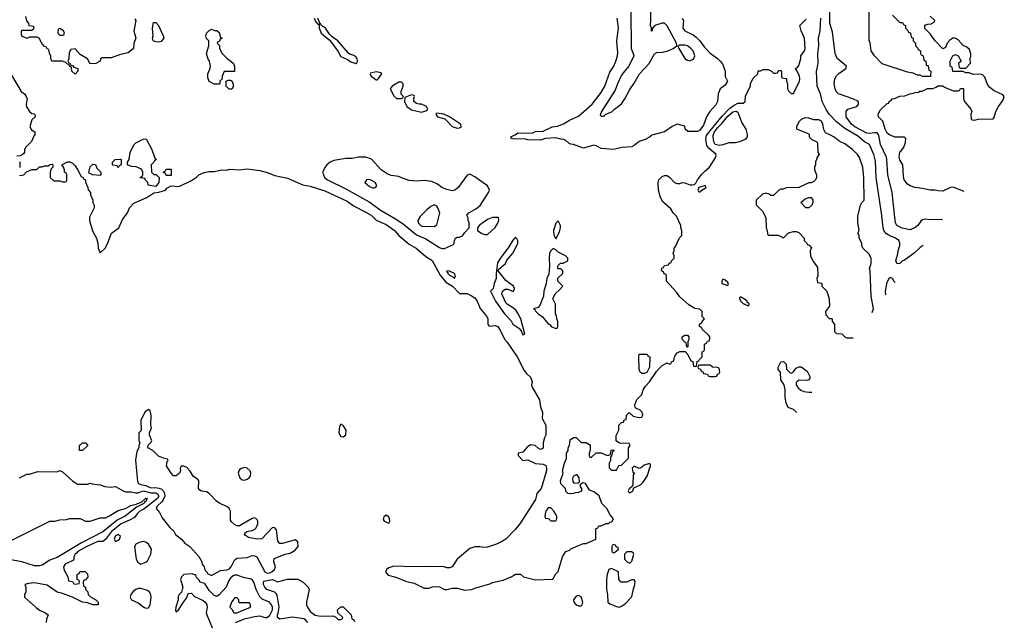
# Model space of a CAD drawing. Header units: inches. Extents: x 1793389 to 1900389, y 320802 to 470796.
# Tile 141 of 256: x 1890713 to 1898495, y 366167 to 370917. Entities that reach past the tile are written whole.
import ezdxf

# ---------------------------------------------------------------- set-up
doc = ezdxf.new("R2010")
doc.units = ezdxf.units.IN
doc.header["$MEASUREMENT"] = 0
doc.layers.add('B8396', color=7, linetype='Continuous')
doc.layers.add('B8397', color=7, linetype='Continuous')

msp = doc.modelspace()

# ---------------------------------------------------------------- linework, layer by layer
at = {"layer": 'B8396', "color": 2}
for points, elevation in [([(1890827.2, 370000), (1890805.4, 369954.6), (1890762, 369910), (1890752, 369890), (1890751.6, 369868.4), (1890743.6, 369856.4), (1890719.6, 369840.4), (1890690, 369838)], 202), ([(1890710, 369684.7), (1890746, 369690), (1890767.3, 369712.7), (1890808.4, 369731.6), (1890847.3, 369732.7), (1890870, 369752), (1890890, 369752), (1890910, 369762), (1890938, 369762), (1890950, 369772), (1890970, 369774), (1890974, 369770), (1890974, 369750), (1890962, 369738), (1890954, 369710), (1890954, 369670), (1890983.6, 369643.6), (1891030, 369642), (1891050, 369634), (1891070, 369634), (1891082, 369638), (1891086, 369650), (1891086, 369690), (1891082, 369702), (1891066, 369710), (1891066, 369730), (1891056.4, 369756.4), (1891046, 369770), (1891090, 369792), (1891110, 369792), (1891130, 369782), (1891150, 369762), (1891170, 369732), (1891198, 369678), (1891212.7, 369672.7), (1891218, 369658), (1891231.6, 369651.6), (1891232.7, 369632.7), (1891252, 369590), (1891252.7, 369572.7), (1891272, 369550), (1891272.7, 369532.7), (1891291.3, 369490), (1891292, 369470), (1891302, 369450), (1891302, 369430), (1891265.4, 369354.6), (1891264.7, 369330), (1891287.1, 369247.1), (1891321, 369190), (1891331.6, 369148.4), (1891332, 369110), (1891350, 369074), (1891390, 369112), (1891410, 369152), (1891439, 369230), (1891497.2, 369270), (1891524.1, 369335.9), (1891564, 369390), (1891582, 369430), (1891614, 369466), (1891718, 369510), (1891773.6, 369546.4), (1891812.7, 369552.7), (1891866, 369570), (1891876.4, 369583.6), (1891910, 369602), (1891970, 369598), (1891990, 369604.7), (1892070, 369644.7), (1892110, 369671.3), (1892129.5, 369690.5), (1892170, 369707.3), (1892210, 369716.3), (1892250, 369717.3), (1892309.4, 369730.6), (1892347.5, 369727.5), (1892374.4, 369734.4), (1892450, 369730.5), (1892510, 369738), (1892610, 369723), (1892670, 369708), (1892730, 369685.5), (1892830, 369663), (1892950, 369610.6), (1893010, 369599.1), (1893123.4, 369563.4), (1893301.7, 369481.7), (1893350, 369444.9), (1893450, 369395.5), (1893491, 369370), (1893530.5, 369330.5), (1893610, 369297.3), (1893676, 369250), (1893710.6, 369210.6), (1893790, 369142.8), (1893846, 369110), (1893923.7, 369043.7), (1893972, 369012), (1894035.9, 368895.9), (1894080.7, 368840.7), (1894133, 368810), (1894190, 368751.3), (1894250, 368751.3), (1894290, 368731.3), (1894310, 368716), (1894330, 368691), (1894351.7, 368631.7), (1894404.7, 368570), (1894412, 368550), (1894412.7, 368512.7), (1894418, 368498), (1894430, 368494), (1894470, 368498), (1894491, 368490), (1894510, 368462), (1894546, 368390), (1894567.1, 368367.1), (1894646, 368250), (1894701.4, 368141.4), (1894718.8, 368118.8), (1894751, 368090), (1894763.6, 368056.4), (1894758, 368030), (1894764.7, 368010), (1894821, 367910), (1894830, 367854), (1894844, 367810), (1894843, 367763), (1894870.8, 367710), (1894871, 367630), (1894861, 367610), (1894851.6, 367571.6), (1894851.6, 367528.4), (1894830, 367518), (1894810, 367528), (1894786, 367550), (1894750, 367555.3), (1894723.5, 367536.5), (1894690, 367498), (1894654, 367490), (1894654, 367470), (1894690, 367432), (1894730, 367436), (1894790, 367407.3), (1894850, 367401), (1894870.9, 367390.9), (1894878, 367370), (1894876, 367350), (1894834.8, 367210), (1894801, 367170), (1894790, 367122), (1894666.8, 366930), (1894630, 366885.2), (1894554.8, 366810), (1894530, 366792.7), (1894482, 366770), (1894410, 366746), (1894382.7, 366742.7), (1894350, 366749), (1894310, 366748.7), (1894270, 366735.3), (1894171.3, 366650), (1894130, 366588.7), (1894110, 366582), (1894090, 366582), (1894068.9, 366588.9), (1893970, 366592.7), (1893770, 366589.2), (1893750, 366593.2), (1893670, 366594), (1893630, 366582), (1893612, 366570), (1893604.7, 366550), (1893624.5, 366524.5), (1893687.1, 366507.1), (1893770, 366474.8), (1893830, 366461), (1893910, 366422), (1893950, 366422), (1893972.7, 366432.7), (1894010, 366434), (1894030, 366432), (1894071.6, 366411.6), (1894090, 366411.3), (1894130, 366421), (1894170, 366421), (1894230, 366404.7), (1894286, 366410), (1894310, 366421), (1894430, 366456), (1894450, 366466), (1894534.8, 366485.2), (1894598, 366510), (1894631.3, 366531.3), (1894671.6, 366531.6), (1894694, 366510), (1894790, 366486), (1894927.3, 366492.7), (1894950, 366534), (1894970, 366554), (1895004, 366670), (1895028.7, 366710), (1895059, 366721), (1895070, 366731.3), (1895130, 366758), (1895170, 366774), (1895190, 366774), (1895266, 366810), (1895266, 366890), (1895282, 366898), (1895290, 366914), (1895310, 366914), (1895348.4, 366931.6), (1895367.3, 366932.7), (1895378, 366942), (1895393.6, 366946.4), (1895406, 366970), (1895380.2, 367000.2), (1895352.5, 367052.5), (1895315.3, 367090), (1895292.7, 367152.7), (1895250, 367182), (1895216.4, 367196.4), (1895186, 367250), (1895164.7, 367255.3), (1895142, 367238), (1895143.6, 367223.6), (1895154, 367210), (1895152.7, 367187.3), (1895130, 367178), (1895103.6, 367176.4), (1895091.1, 367168.9), (1895070, 367168), (1895046, 367170), (1895030, 367186), (1895026, 367210), (1894990, 367246), (1894988.7, 367270), (1895008.7, 367330), (1895004, 367350), (1895019, 367410), (1895033.6, 367446.4), (1895035.3, 367490), (1895048, 367510), (1895048.7, 367530), (1895058, 367550), (1895064.7, 367595.3), (1895090, 367614), (1895110, 367614), (1895150, 367574), (1895190, 367574), (1895216.9, 367556.9), (1895222, 367550), (1895222, 367510), (1895214, 367490), (1895214, 367470), (1895218, 367458), (1895230, 367454), (1895270, 367492), (1895310, 367492), (1895350, 367474), (1895370, 367474), (1895382, 367478), (1895387.3, 367512.7), (1895410, 367514), (1895410, 367506), (1895398, 367502), (1895391.6, 367468.4), (1895382, 367458), (1895382, 367430), (1895372, 367410), (1895372.7, 367372.7), (1895390, 367354), (1895430, 367354), (1895448.9, 367391.1), (1895470, 367394), (1895526, 367450), (1895526, 367530), (1895538, 367550), (1895530, 367566), (1895452.7, 367567.3), (1895427.3, 367587.3), (1895427.3, 367627.3), (1895448, 367672), (1895449, 367710), (1895470, 367732), (1895486, 367734), (1895490, 367752), (1895506, 367754), (1895508.7, 367790), (1895530, 367811), (1895561, 367781), (1895610, 367771.3), (1895630, 367774), (1895638, 367790), (1895633.6, 367813.6), (1895618, 367830), (1895584, 367844), (1895578, 367850), (1895575.3, 367870), (1895590, 367914), (1895630, 367954), (1895642, 367990), (1895660.2, 368019.8), (1895690, 368052), (1895745.2, 368134.8), (1895770, 368162), (1895790, 368182), (1895830, 368202), (1895850, 368194), (1895862, 368198), (1895866, 368210), (1895882, 368218), (1895888, 368250), (1895898, 368270), (1895910, 368282), (1895930, 368292), (1895972.7, 368292.7), (1895994, 368270), (1896018, 368218), (1896032.7, 368212.7), (1896038, 368178), (1896050, 368174), (1896062, 368178), (1896067.3, 368212.7), (1896082, 368218), (1896086, 368230), (1896106, 368250), (1896106, 368290), (1896122, 368298), (1896126, 368310), (1896126, 368350), (1896142, 368358), (1896150, 368374), (1896162, 368378), (1896167.3, 368392.7), (1896168, 368410), (1896160.4, 368420.4), (1896106, 368470), (1896102, 368482), (1896086, 368490), (1896086, 368510), (1896102, 368518), (1896106, 368530), (1896126, 368550), (1896108.4, 368568.4), (1896106, 368610), (1896088, 368628), (1896050, 368634), (1896001.5, 368661.5), (1895930, 368724), (1895903.2, 368763.2), (1895826, 368850), (1895826, 368890), (1895822, 368902), (1895807.3, 368907.3), (1895802, 368922), (1895786, 368930), (1895787.3, 368952.7), (1895802, 368958), (1895810, 368974), (1895842, 368978), (1895847.3, 368992.7), (1895862, 368998), (1895866, 369010), (1895886, 369030), (1895886, 369050), (1895878, 369070), (1895886, 369090), (1895886, 369110), (1895896.4, 369123.6), (1895927.3, 369192.7), (1895946, 369210), (1895946, 369250), (1895938, 369270), (1895938, 369290), (1895903.1, 369363.1), (1895878, 369390), (1895860.4, 369420.4), (1895796.4, 369476.4), (1895778, 369510), (1895762, 369570), (1895759, 369630), (1895764, 369650), (1895790, 369676), (1895810, 369684.7), (1895830, 369684.7), (1895850, 369672), (1895887.3, 369630), (1895910, 369621.3), (1895930, 369622.4), (1895950, 369630.4), (1895970, 369628), (1896010, 369611.6), (1896028.3, 369611.7), (1896046, 369614), (1896056.6, 369623.4), (1896071.3, 369650), (1896105.6, 369694.4), (1896130, 369722), (1896164, 369750), (1896216, 369830), (1896217.2, 369850), (1896160, 369900), (1896143.1, 369923.1), (1896136.8, 369970), (1896138.4, 369990), (1896142.6, 370000)], 202), ([(1895706.5, 370000), (1895691.8, 369988.2), (1895655.3, 369970), (1895610, 369954), (1895570, 369920.7), (1895550, 369910.6), (1895472.7, 369907.3), (1895410, 369891), (1895310, 369897.3), (1895270, 369918.8), (1895250, 369924), (1895170, 369901), (1895091.1, 369931.1), (1895070, 369931.3), (1895056.9, 369936.9), (1895030, 369962), (1895014, 369970), (1894990, 369971), (1894950, 369982), (1894870, 369978), (1894830, 369964.7), (1894730, 369966), (1894710, 369971.3), (1894610, 369974), (1894598, 369978), (1894594, 369990), (1894616.5, 370000)], 206), ([(1896463.4, 370000), (1896463.1, 369990), (1896447.7, 369970), (1896402.8, 369950), (1896370, 369942.7), (1896318, 369942), (1896270, 369926.3), (1896242.9, 369922.9), (1896209.2, 369930), (1896199, 369950), (1896193.2, 369990), (1896195.1, 370000)], 198), ([(1896954, 370000), (1896954, 369990), (1896974, 369970), (1897014, 369950), (1897019.6, 369939.6), (1897022, 369870), (1897032, 369850), (1897012.7, 369827.3), (1897012.7, 369812.7), (1897003.6, 369796.4), (1897002, 369770), (1896994, 369750), (1896994, 369730), (1897012, 369690), (1897011.1, 369668.9), (1897002, 369650), (1896990, 369638), (1896970, 369628), (1896950, 369628), (1896871.1, 369588.9), (1896770, 369586), (1896750, 369578), (1896730, 369578), (1896714, 369570), (1896670, 369526), (1896650, 369526), (1896636.4, 369536.4), (1896610, 369546), (1896583.6, 369536.4), (1896534, 369490), (1896532.7, 369452.7), (1896583.6, 369403.6), (1896611.6, 369351.6), (1896614, 369270), (1896622, 369250), (1896623.6, 369223.6), (1896630, 369214), (1896707.3, 369212.7), (1896750, 369192), (1896790, 369232), (1896830, 369242), (1896850, 369242), (1896870, 369234), (1896914, 369190), (1896914, 369170), (1896934, 369150), (1896938, 369138), (1896952.7, 369132.7), (1896971.6, 369111.6), (1896962, 369090), (1896964.7, 369050), (1896983.6, 369003.6), (1897019.6, 368959.6), (1897022, 368890), (1897014, 368870), (1897018, 368838), (1897050, 368834), (1897054, 368830), (1897054, 368810), (1897091.3, 368770), (1897112, 368710), (1897112.7, 368652.7), (1897082, 368610), (1897083.6, 368583.6), (1897110, 368554), (1897130, 368554), (1897134, 368550), (1897134, 368530), (1897154, 368510), (1897154, 368450), (1897170, 368434), (1897210, 368432), (1897234, 368410), (1897250, 368402), (1897301.2, 368402)], 202), ([(1897451.7, 368600.6), (1897462, 368630), (1897442, 368730), (1897435.3, 368930), (1897429, 368950), (1897442, 368990), (1897444, 369030), (1897425.6, 369065.6), (1897378, 369110), (1897368, 369130), (1897368, 369150), (1897348, 369190), (1897348, 369210), (1897338, 369230), (1897348, 369250), (1897336.4, 369316.4), (1897336.4, 369363.6), (1897358, 369450), (1897368, 369470), (1897388, 369490), (1897386, 369670), (1897376, 369750), (1897350, 369828), (1897335.3, 369850), (1897295.3, 369890), (1897234.8, 369934.8), (1897190, 369957.2), (1897150, 369988.7), (1897126.9, 370000)], 202), ([(1897854, 369131.4), (1897830, 369115.3), (1897782, 369070), (1897705.4, 369014.6), (1897691.1, 369008.9), (1897670, 368988.7), (1897647.3, 368987.3), (1897638, 369010), (1897653.6, 369066.4), (1897655.3, 369090), (1897668.7, 369130), (1897668.7, 369150), (1897662, 369170), (1897635.3, 369190), (1897590, 369206.6), (1897563, 369223), (1897545.8, 369245.8), (1897537, 369270), (1897527.2, 369367.2), (1897482, 369670), (1897477.6, 369797.6), (1897464.5, 369850), (1897436.1, 369916.1), (1897429.2, 369930), (1897390, 369951.6), (1897332.8, 370000)], 198), ([(1898007.4, 369333.7), (1897990, 369337.2), (1897910, 369334), (1897870, 369339), (1897850, 369335.3), (1897835.3, 369324.7), (1897810.8, 369290), (1897790, 369272.7), (1897750, 369254.5), (1897687.9, 369267.9), (1897646, 369290), (1897635.1, 369310), (1897632.3, 369330), (1897609.3, 369550), (1897574.5, 369690), (1897567.3, 369810), (1897562.9, 369830), (1897517.6, 369930), (1897503.6, 370000)], 194), ([(1898178.1, 369558.8), (1898090, 369591.8), (1898070, 369589.3), (1898010, 369562), (1897970, 369564), (1897948.9, 369568.9), (1897909.1, 369569.1), (1897850, 369582), (1897788.9, 369588.9), (1897750, 369602), (1897730, 369615.3), (1897704, 369650), (1897698, 369678), (1897693.2, 369770), (1897670, 369808), (1897664, 369830), (1897669, 369871), (1897680.4, 369879.6), (1897702, 369910), (1897714.6, 369945.4), (1897716.4, 369976.4), (1897707.3, 369987.3), (1897630, 369988.7), (1897600.4, 370000)], 190), ([(1890710, 369794), (1890714, 369790), (1890712.7, 369747.3)], 202), ([(1897558.6, 368741.6), (1897556.2, 368770), (1897570, 368842), (1897590, 368882), (1897610, 368872), (1897621, 368850), (1897631.9, 368838.4)], 198), ([(1896853.2, 367811), (1896852.5, 367812.5), (1896830, 367835.3), (1896788, 367850), (1896770, 367886), (1896762, 367930), (1896764, 367990), (1896755.3, 368030), (1896728.4, 368068.4), (1896726, 368130), (1896708, 368150), (1896708, 368170), (1896728, 368210), (1896750, 368214), (1896770, 368194), (1896772.7, 368152.7), (1896803.6, 368123.6), (1896810, 368122), (1896826, 368130), (1896850, 368162), (1896870, 368172), (1896890, 368171.3), (1896936.9, 368136.9), (1896962, 368090), (1896954, 368070), (1896936, 368064), (1896874.8, 368065.2), (1896860.7, 368059.3), (1896851, 368049), (1896850.8, 368030), (1896865.5, 368005.5), (1896887.3, 367987.3), (1896910, 367976), (1896950, 367971.3), (1896974.9, 367971.6)], 198), ([(1890710, 367294), (1890770, 367322), (1890790, 367322), (1890856.4, 367343.6), (1891010, 367342), (1891030, 367352), (1891050, 367342), (1891130, 367271), (1891170, 367244.7), (1891250, 367244.7), (1891270, 367251.3), (1891285.4, 367245.4), (1891350, 367238), (1891386.4, 367226.4), (1891430, 367221), (1891470, 367226), (1891530, 367190.8), (1891550, 367184), (1891590, 367183), (1891630, 367174.4), (1891650, 367175.8), (1891690, 367190.2), (1891750, 367175.5), (1891790, 367174), (1891805.1, 367165.1), (1891811.4, 367150), (1891802.3, 367130), (1891693.5, 367046.5), (1891663.1, 367030), (1891640.9, 367010), (1891618.9, 366981.1), (1891581.6, 366958.4), (1891514.4, 366930), (1891439.6, 366870), (1891390, 366805.6), (1891370, 366791.6), (1891330, 366789.5), (1891242.8, 366750), (1891171, 366710), (1891163, 366697), (1891151.3, 366690), (1891142, 366670), (1891142, 366650), (1891136.9, 366643.1), (1891072, 366610), (1891058, 366590), (1891063.6, 366563.6), (1891094, 366510), (1891098, 366478), (1891130, 366474), (1891138, 366458), (1891150, 366454), (1891182, 366458), (1891186, 366470), (1891182, 366482), (1891166, 366490), (1891166, 366530), (1891182, 366538), (1891187.3, 366552.7), (1891230, 366554), (1891250, 366534), (1891251.6, 366508.4), (1891232.7, 366487.3), (1891218, 366482), (1891214, 366470), (1891218, 366438), (1891234, 366430), (1891234, 366410), (1891251.6, 366391.6), (1891254, 366370), (1891271.6, 366351.6), (1891314, 366330), (1891334, 366310), (1891334, 366290), (1891291, 366289), (1891250, 366304), (1891208, 366310), (1891130, 366349.2), (1891042, 366382), (1891008, 366390), (1890930, 366444), (1890830, 366462.7), (1890782, 366458), (1890754, 366450), (1890762, 366430), (1890762, 366390), (1890752, 366370), (1890752, 366350), (1890844.5, 366264.5), (1890870, 366246), (1890912, 366230), (1890938, 366210), (1890925.2, 366174.8), (1890922, 366150)], 198), ([(1890650, 366802), (1890950, 366952), (1890990, 366952), (1891030, 366962), (1891083.6, 366963.6), (1891110, 366972), (1891170, 366972), (1891190, 366971.3), (1891231.6, 366951.6), (1891270, 366951.3), (1891350, 366978), (1891390, 366978), (1891418, 366990), (1891490, 367036), (1891550, 367050.8), (1891590, 367076.3), (1891633.6, 367086.4), (1891677, 367103), (1891710, 367133), (1891722, 367130), (1891714.4, 367125.6), (1891712.7, 367110), (1891698.8, 367101.2), (1891694.9, 367090), (1891637, 367063), (1891547.3, 366990), (1891482.2, 366957.8), (1891370, 366865.6), (1891201.4, 366778.6), (1891010, 366664.4), (1890950, 366642), (1890890, 366603.5), (1890870, 366598), (1890830, 366598.4), (1890730.9, 366629.1), (1890630, 366649.2)], 194), ([(1892419.3, 366150), (1892490, 366179.6), (1892570, 366198.4), (1892610, 366201.6), (1892650, 366190.4), (1892670, 366190.4), (1892690, 366208), (1892709.7, 366250), (1892709.7, 366270), (1892702.4, 366290), (1892686, 366310), (1892630, 366334), (1892610, 366352.3), (1892581.3, 366410), (1892564.7, 366470), (1892550, 366489.6), (1892535.5, 366495.5), (1892490, 366503.5), (1892430, 366522.9), (1892410, 366523.7), (1892400.4, 366519.6), (1892378.8, 366501.2), (1892363.1, 366476.9), (1892344, 366430), (1892290, 366368.7), (1892270, 366355.3), (1892250, 366362), (1892210, 366402), (1892177.2, 366457.2), (1892138, 366470), (1892130, 366486), (1892110, 366506), (1892106, 366526), (1892094, 366526), (1892075.3, 366535.3), (1892010, 366529.2), (1891990.8, 366510), (1891984, 366490), (1892001, 366430), (1891999.8, 366420.2), (1891991.3, 366388.7), (1891972, 366370), (1891965.4, 366354.6), (1891964.7, 366330), (1891946, 366270), (1891944.7, 366244.7), (1891950, 366234), (1891970, 366252), (1891999, 366301), (1892030, 366342), (1892044.7, 366375.3), (1892050, 366378), (1892070, 366381), (1892095.4, 366355.4), (1892163.4, 366323.4), (1892179.1, 366310), (1892190.8, 366290), (1892194.8, 366270), (1892187.3, 366230), (1892191, 366210), (1892243.8, 366083.8)], 202), ([(1892989, 366150), (1892972, 366172), (1892957.5, 366177.5), (1892870, 366192), (1892770, 366177.2), (1892750, 366188), (1892749.6, 366209.6), (1892756.3, 366223.7), (1892763.5, 366270), (1892746.6, 366366.6), (1892740.4, 366380.4), (1892729.3, 366389.3), (1892665.2, 366410), (1892650, 366429), (1892640.9, 366450), (1892639.3, 366470), (1892643.3, 366476.7), (1892710.7, 366490.7), (1892750, 366472), (1892830, 366491.3), (1892910, 366492), (1892954, 366470), (1892994, 366430), (1893002, 366410), (1892980.7, 366310), (1892980.7, 366290), (1892986.8, 366270), (1893010, 366236), (1893048, 366208), (1893090, 366198.8), (1893190, 366202), (1893212.7, 366192.7), (1893230, 366174), (1893250, 366174), (1893262, 366178), (1893266, 366190), (1893227.3, 366227.3), (1893226, 366250), (1893250, 366274), (1893270, 366274), (1893334, 366210), (1893338, 366178), (1893354, 366170), (1893358, 366158)], 198)]:
    msp.add_lwpolyline(points, dxfattribs=dict(at, elevation=elevation))
for points, elevation in [([(1891790, 369598), (1891727.3, 369607.3), (1891726, 369630), (1891707.3, 369647.3), (1891702, 369662), (1891670, 369666), (1891666, 369670), (1891682, 369678), (1891686, 369690), (1891686, 369710), (1891674.6, 369734.6), (1891634.6, 369754.6), (1891596.4, 369756.4), (1891566, 369770), (1891566, 369790), (1891578, 369810), (1891586, 369870), (1891618, 369930), (1891630, 369942), (1891688.4, 369971.6), (1891710, 369974), (1891714, 369970), (1891758, 369890), (1891782, 369822), (1891794, 369810), (1891778, 369802), (1891774, 369790), (1891752, 369770), (1891754, 369710), (1891772.7, 369692.7), (1891791.6, 369691.6), (1891814, 369670), (1891811.6, 369628.4)], 202), ([(1893390.9, 369829.1), (1893339.8, 369820.2), (1893290, 369819.3), (1893195.9, 369804.1), (1893166, 369790), (1893141, 369770), (1893126, 369750), (1893106, 369710), (1893121, 369670), (1893146.8, 369650), (1893290, 369580.5), (1893475.8, 369475.8), (1893570, 369406.7), (1893683, 369343), (1893742.5, 369302.5), (1893850, 369215.8), (1893923.4, 369183.4), (1894030, 369116.3), (1894050, 369108), (1894070, 369108), (1894140.4, 369139.6), (1894148, 369150), (1894148.7, 369170), (1894158, 369190), (1894170, 369198), (1894190, 369198), (1894213.6, 369206.4), (1894230, 369234), (1894266, 369270), (1894266, 369310), (1894258, 369330), (1894258, 369350), (1894248, 369370), (1894262, 369390), (1894318.3, 369421.7), (1894352.5, 369447.5), (1894419.3, 369550), (1894425.2, 369570), (1894410, 369602), (1894310, 369675.3), (1894270, 369695.3), (1894250, 369688), (1894178, 369590), (1894152, 369570), (1894130, 369564), (1894090, 369573.2), (1894050, 369589.3), (1894015.9, 369615.9), (1893970, 369638), (1893910, 369646), (1893850, 369639.3), (1893790, 369646), (1893730, 369666), (1893710, 369677.2), (1893650, 369686), (1893617.5, 369697.5), (1893569, 369730), (1893492.7, 369812.7), (1893450, 369829)], 206), ([(1891350, 369686), (1891288.9, 369688.9), (1891262, 369702), (1891258, 369710), (1891270, 369754), (1891290, 369774), (1891312.7, 369772.7), (1891323.6, 369743.6), (1891354, 369710), (1891354, 369690)], 202), ([(1891490, 369746), (1891482, 369762), (1891450, 369766), (1891446, 369770), (1891446, 369790), (1891468.4, 369811.6), (1891510, 369814), (1891514, 369810), (1891514, 369770), (1891498, 369762)], 202), ([(1891870, 369686), (1891862, 369702), (1891848, 369710), (1891862, 369718), (1891870, 369734), (1891910, 369734), (1891910, 369686)], 202), ([(1893470, 369654), (1893454, 369650), (1893442, 369630), (1893476.9, 369596.9), (1893510, 369584.7), (1893528.4, 369591.6), (1893535.3, 369604.7), (1893522, 369630), (1893486, 369650)], 210), ([(1896130, 369606), (1896082, 369590), (1896074, 369570), (1896078, 369558), (1896090, 369554), (1896096.4, 369563.6), (1896138, 369590)], 202), ([(1893990, 369454), (1893961.4, 369438.6), (1893930, 369414), (1893878.5, 369361.5), (1893861, 369330), (1893862.8, 369310), (1893890, 369284), (1893990, 369281), (1894010, 369294), (1894033.2, 369390), (1894019, 369430), (1894010, 369442)], 210), ([(1896950, 369428), (1896926, 369430), (1896886, 369470), (1896920.4, 369499.6), (1896950, 369512), (1896970, 369512), (1896982, 369490), (1896982, 369470), (1896974, 369450)], 202), ([(1894493.6, 369353.6), (1894450, 369352.7), (1894410, 369336), (1894347.5, 369292.5), (1894332, 369270), (1894332, 369250), (1894366.8, 369226.8), (1894390, 369218), (1894410, 369218), (1894470, 369274), (1894492.9, 369307.1), (1894501.2, 369330), (1894498, 369350)], 206), ([(1894970, 369326), (1894950, 369308), (1894930.8, 369250), (1894934.4, 369214.4), (1894950, 369184.7), (1894980.2, 369239.8), (1894988.7, 369270), (1894988.7, 369290)], 206), ([(1894630, 369195.3), (1894610, 369174), (1894579, 369121), (1894510, 369029), (1894490, 368995.3), (1894478, 368910), (1894478.8, 368870), (1894462.8, 368830), (1894454, 368790), (1894434, 368770), (1894474.8, 368690), (1894544, 368590), (1894596.4, 368536.4), (1894611, 368510), (1894658.5, 368478.5), (1894676.9, 368456.9), (1894690, 368424.7), (1894706, 368430), (1894673.2, 368550), (1894654, 368590), (1894636.6, 368616.6), (1894616.6, 368636.6), (1894566.3, 368666.3), (1894556.5, 368676.5), (1894524, 368750), (1894528, 368770), (1894550, 368784.7), (1894570, 368784.7), (1894613.2, 368766.8), (1894622, 368778), (1894624, 368790), (1894617.2, 368810), (1894555.1, 368855.1), (1894495.3, 368930), (1894498, 368942), (1894553.2, 368990), (1894563.7, 369016.3), (1894610, 369071.3), (1894632.7, 369110), (1894649.2, 369150), (1894649, 369169), (1894643.1, 369183.1)], 206), ([(1894930, 369108.7), (1894910, 369088.7), (1894900.7, 369070), (1894897.3, 369030), (1894901, 368970), (1894894.4, 368905.6), (1894878.8, 368870), (1894874, 368830), (1894856.3, 368770), (1894854, 368730), (1894824.4, 368655.6), (1894810, 368641.2), (1894774, 368630), (1894785.4, 368625.4), (1894791.3, 368610), (1894811.3, 368590), (1894842, 368570), (1894890, 368512), (1894904.7, 368504.7), (1894914, 368490), (1894950, 368474), (1894962, 368478), (1894966, 368490), (1894966, 368530), (1894958, 368550), (1894956.4, 368576.4), (1894948, 368590), (1894947.3, 368667.3), (1894928, 368710), (1894946, 368750), (1894980.4, 368779.6), (1895006, 368810), (1894966, 368850), (1894967.3, 368872.7), (1895006, 368910), (1895006, 368930), (1894990, 368946), (1894970, 368946), (1894966, 368950), (1894966, 368970), (1894988.4, 368991.6), (1895007.3, 368992.7), (1895046, 369010), (1895046, 369030), (1895026, 369050), (1894974.6, 369074.6), (1894950, 369098)], 206), ([(1894088.2, 368931.8), (1894090, 368922), (1894096.9, 368916.9), (1894096, 368910), (1894110, 368896), (1894140.7, 368880.7), (1894150, 368871.3), (1894158, 368890), (1894148.7, 368910), (1894110, 368928.7)], 206), ([(1896270, 368866), (1896262, 368850), (1896262, 368830), (1896310, 368814), (1896315.3, 368824.7), (1896310, 368838), (1896290, 368858)], 202), ([(1896410, 368726), (1896402, 368718), (1896402, 368710), (1896412, 368690), (1896430, 368672), (1896470, 368654), (1896478, 368662), (1896478, 368670), (1896463.1, 368683.1), (1896462, 368690), (1896450, 368702)], 202), ([(1895990, 368326), (1895986, 368330), (1895982, 368362), (1895970, 368366), (1895948, 368390), (1895948, 368410), (1895970, 368422), (1895990, 368422), (1896002, 368410), (1896002, 368390), (1895994, 368370), (1895994, 368330)], 202), ([(1895630, 368118), (1895618, 368130), (1895608, 368150), (1895606, 368250), (1895610, 368272), (1895671.6, 368271.6), (1895678, 368258), (1895694, 368250), (1895692, 368170), (1895670, 368128), (1895650, 368118)], 202), ([(1896170, 368186), (1896090, 368186), (1896078, 368182), (1896074, 368170), (1896078, 368158), (1896092.7, 368152.7), (1896098, 368138), (1896112.7, 368132.7), (1896118, 368118), (1896150, 368114), (1896158, 368098), (1896170, 368094), (1896210, 368094), (1896222, 368098), (1896227.3, 368112.7), (1896242, 368118), (1896246, 368130), (1896242, 368162), (1896227.3, 368167.3), (1896188, 368168)], 202), ([(1891730, 367835.3), (1891704.5, 367815.5), (1891671.3, 367750), (1891672, 367668), (1891654, 367650), (1891654, 367590), (1891662, 367570), (1891654, 367550), (1891654, 367530), (1891638, 367502), (1891627.5, 367432.5), (1891644.2, 367264.2), (1891650.8, 367250), (1891670, 367240.4), (1891710, 367233.4), (1891750, 367214.9), (1891790, 367217.6), (1891813.3, 367213.3), (1891830, 367207), (1891848.3, 367188.3), (1891857.4, 367170), (1891858.9, 367150), (1891852, 367130), (1891835.3, 367104.7), (1891798.8, 367070), (1891791.3, 367050), (1891818.5, 367018.5), (1891838, 366978), (1891899.8, 366899.8), (1891930, 366871.3), (1891945.2, 366845.2), (1891990.8, 366810), (1892017.3, 366777.3), (1892058, 366750), (1892130, 366672), (1892152, 366630), (1892154, 366610), (1892172, 366590), (1892178, 366558), (1892190, 366554), (1892198, 366538), (1892230, 366522), (1892300.2, 366559.8), (1892350, 366566), (1892370, 366574.8), (1892386, 366594), (1892410, 366642.8), (1892430, 366657.3), (1892510, 366664.9), (1892550, 366680.5), (1892570, 366678), (1892587.9, 366667.9), (1892650.2, 366550.2), (1892670, 366539.6), (1892690, 366542.2), (1892705.6, 366550), (1892726.6, 366570), (1892735.1, 366590), (1892720.9, 366630), (1892725.2, 366654.8), (1892810, 366691), (1892850, 366698.8), (1892890, 366720.7), (1892914.5, 366750), (1892910, 366788), (1892890, 366804), (1892790, 366774), (1892770, 366775.3), (1892753.2, 366793.2), (1892741.5, 366881.5), (1892730, 366897.2), (1892710, 366901.2), (1892627.3, 366812.7), (1892590, 366809.4), (1892522, 366822), (1892497.2, 366837.2), (1892488, 366850), (1892508, 366870), (1892550, 366878), (1892572, 366888), (1892581.8, 366898.2), (1892595.1, 366930), (1892595.4, 366950), (1892588, 366968), (1892570, 366976.3), (1892550, 366971.2), (1892450, 366914), (1892430, 366915.3), (1892410, 366924), (1892385.6, 366945.6), (1892379, 366959), (1892379.3, 367030), (1892369.2, 367050), (1892350, 367066), (1892295.3, 367090), (1892269.5, 367109.5), (1892210, 367168.7), (1892190, 367182), (1892150, 367188), (1892136.4, 367196.4), (1892126, 367210), (1892128, 367270), (1892120.4, 367280.4), (1892085.6, 367305.6), (1892058, 367350), (1892034.6, 367374.6), (1892010, 367386), (1891990, 367386), (1891982, 367370), (1891984.7, 367350), (1891976, 367330), (1891950.3, 367309.7), (1891929.7, 367309.7), (1891910, 367329.5), (1891874, 367390), (1891878, 367422), (1891886, 367430), (1891882, 367442), (1891848.4, 367448.4), (1891810, 367466), (1891766, 367510), (1891726, 367530), (1891727.3, 367552.7), (1891750, 367574), (1891758, 367590), (1891738, 367630), (1891738, 367650), (1891754, 367690), (1891749, 367710), (1891752.7, 367790), (1891743.1, 367823.1)], 202), ([(1893250, 367718), (1893239.6, 367700.4), (1893236, 367650), (1893250, 367622), (1893270, 367618), (1893290, 367634), (1893294, 367670), (1893270, 367708)], 202), ([(1891210, 367508.7), (1891186, 367510), (1891186, 367550), (1891208.4, 367571.6), (1891234, 367570), (1891251.6, 367548.4)], 198), ([(1892490, 367375.6), (1892456, 367364), (1892443.7, 367350), (1892440.3, 367330), (1892452.9, 367292.9), (1892470, 367277.1), (1892490, 367274.9), (1892510, 367283), (1892526, 367294), (1892537, 367310), (1892540.9, 367330), (1892535.1, 367350), (1892510, 367369.5)], 202), ([(1895690, 367406), (1895650, 367395.3), (1895630, 367378), (1895610, 367368), (1895570, 367386), (1895554, 367370), (1895558, 367338), (1895572, 367332), (1895562, 367318), (1895558, 367242), (1895554, 367226), (1895530, 367206), (1895522, 367190), (1895530, 367174), (1895550, 367182), (1895558, 367190), (1895566, 367214), (1895620.4, 367239.6), (1895641.2, 367258.8), (1895673.6, 367306.4), (1895698, 367390), (1895698, 367398)], 202), ([(1895118, 367318), (1895110, 367318), (1895090, 367306), (1895082, 367290), (1895083.6, 367263.6), (1895092.7, 367252.7), (1895130, 367254), (1895138, 367262), (1895134.6, 367294.6)], 202), ([(1894910, 367055.3), (1894890, 367055.3), (1894871.3, 367030), (1894866, 367010), (1894864.7, 366984.7), (1894870, 366974), (1894891.6, 366971.6), (1894910, 366954), (1894950, 366954), (1894958, 366970), (1894958, 366990), (1894948, 367010), (1894935.3, 367030)], 206), ([(1893610, 366998), (1893590, 366986), (1893584.7, 366964.7), (1893594, 366950), (1893630, 366934), (1893638, 366950), (1893635.3, 366970), (1893630, 366986)], 202), ([(1891490, 366845.2), (1891470, 366834.5), (1891458.8, 366810), (1891470, 366791.3), (1891490, 366800.7), (1891501.2, 366810), (1891509, 366830)], 202), ([(1891690, 366789), (1891658, 366782), (1891630.7, 366769.3), (1891620.7, 366750), (1891633.4, 366650), (1891646.4, 366626.4), (1891670, 366610.8), (1891710, 366626.8), (1891722, 366638), (1891749, 366690), (1891754, 366730), (1891730, 366768.7), (1891710, 366784)], 202), ([(1895410, 366766), (1895398, 366762), (1895394, 366750), (1895394, 366710), (1895410, 366702), (1895426, 366710), (1895446, 366730), (1895442, 366742), (1895427.3, 366747.3), (1895422, 366762)], 202), ([(1895547.3, 366707.3), (1895512.7, 366707.3), (1895494, 366690), (1895494, 366650), (1895514, 366630), (1895530, 366622), (1895538, 366622), (1895550, 366634), (1895566, 366690), (1895562, 366702)], 202), ([(1895390, 366578), (1895370, 366568), (1895357.3, 366530), (1895350.9, 366490.9), (1895351, 366410), (1895358.8, 366370), (1895362, 366310), (1895376.9, 366296.9), (1895430, 366276), (1895450, 366271.3), (1895470, 366278), (1895500.2, 366299.8), (1895548, 366350), (1895554.6, 366365.4), (1895563.1, 366416.9), (1895575.3, 366450), (1895576.4, 366476.4), (1895570, 366486), (1895550, 366486), (1895510, 366468), (1895466, 366470), (1895448, 366490), (1895446, 366550)], 202), ([(1891670, 366418), (1891650, 366418), (1891630, 366409.5), (1891610, 366394), (1891592.2, 366370), (1891586, 366350), (1891597.1, 366330), (1891650, 366306), (1891694, 366270), (1891710, 366263.1), (1891730, 366266.7), (1891745.1, 366290), (1891751.5, 366350), (1891749.6, 366370), (1891739.3, 366390), (1891722.4, 366402.4)], 202), ([(1892430, 366346), (1892410, 366346), (1892406, 366334), (1892386, 366310), (1892374, 366270), (1892390, 366254), (1892406, 366226), (1892430, 366226.8), (1892538, 366270), (1892538, 366290), (1892530, 366306), (1892450, 366306), (1892446, 366310), (1892446, 366330)], 206), ([(1895130, 366362.7), (1895110, 366357.2), (1895090.7, 366330), (1895093.4, 366310), (1895110, 366290.7), (1895130, 366280.7), (1895150, 366282.8), (1895159, 366290), (1895163.7, 366310), (1895151.8, 366351.8)], 202)]:
    msp.add_lwpolyline(points, close=True, dxfattribs=dict(at, elevation=elevation))
at = {"layer": 'B8397', "color": 2}
for points, elevation in [([(1897503.6, 370000), (1897503, 370003), (1897490, 370020.9), (1897470, 370022.9), (1897430, 370016.3), (1897410, 370020.5), (1897313.2, 370070), (1897286.6, 370090), (1897245.2, 370150), (1897245.2, 370190), (1897258, 370210), (1897329.3, 370230.7), (1897344, 370250), (1897342, 370270), (1897298, 370290), (1897184, 370330), (1897166, 370350), (1897158, 370370), (1897149.3, 370410), (1897155.1, 370450), (1897167.9, 370472.1), (1897187.5, 370492.5), (1897242, 370530), (1897248, 370550), (1897175.3, 370610), (1897157.2, 370650), (1897138, 370818), (1897117, 370890), (1897119.5, 371070)], 194), ([(1897612.7, 370952.7), (1897670, 370894), (1897690, 370894), (1897698, 370878), (1897714, 370870), (1897714, 370850), (1897732.7, 370832.7), (1897738, 370818), (1897754, 370810), (1897758, 370778), (1897774, 370770), (1897774, 370750), (1897794, 370730), (1897794, 370710), (1897812.7, 370692.7), (1897818, 370678), (1897834, 370670), (1897834, 370650), (1897838, 370638), (1897854, 370630), (1897858, 370598), (1897874, 370590), (1897878, 370558), (1897892.7, 370552.7), (1897898, 370518), (1897914, 370510), (1897912.7, 370467.3), (1897850, 370468), (1897830, 370478), (1897810, 370478), (1897774.6, 370494.6), (1897730, 370502), (1897530, 370568.7), (1897468.7, 370630), (1897442, 370670), (1897434.6, 370734.6), (1897428.4, 370751.6), (1897426, 371070)], 190), ([(1891623.6, 370923.6), (1891631.1, 370911.1), (1891616, 370830), (1891632, 370770), (1891614, 370730), (1891612, 370690), (1891570, 370655.3), (1891510, 370641.2), (1891436.4, 370616.4), (1891363.6, 370616.4), (1891352.7, 370607.3), (1891350, 370588), (1891314, 370570), (1891270, 370568), (1891248.4, 370608.4), (1891190, 370642), (1891150, 370686), (1891118, 370682), (1891103.6, 370656.4), (1891102, 370610), (1891094, 370590), (1891098, 370578), (1891110, 370574), (1891118, 370558), (1891130, 370554), (1891142, 370542), (1891172, 370530), (1891172, 370510), (1891150, 370486), (1891126, 370510), (1891122, 370542), (1891110, 370546), (1891102, 370562), (1891090, 370566), (1891078, 370578), (1891050, 370588), (1890968, 370590), (1890958, 370610), (1890958, 370630), (1890948, 370650), (1890942, 370682), (1890930, 370686), (1890922, 370702), (1890910, 370706), (1890890, 370726), (1890866, 370770), (1890850, 370778), (1890790, 370778), (1890770, 370768.7), (1890730, 370786), (1890726, 370810), (1890726, 370830), (1890730, 370834), (1890810, 370834), (1890826, 370850), (1890822, 370862), (1890787.3, 370867.3), (1890786, 370890), (1890768.4, 370908.4), (1890762, 370942)], 202), ([(1893041, 370930), (1893050, 370902), (1893070, 370882), (1893079.6, 370879.6), (1893081, 370850), (1893096, 370810), (1893158, 370758), (1893176.8, 370736.8), (1893228.2, 370668.2), (1893250, 370626.8), (1893302.8, 370602.8), (1893330, 370582.8), (1893370, 370571.3), (1893380.4, 370579.6), (1893384, 370590), (1893379.3, 370610), (1893370, 370624), (1893354.9, 370634.9), (1893323.2, 370643.2), (1893312, 370652), (1893228.7, 370750), (1893181.5, 370781.5), (1893161.5, 370801.5), (1893128.7, 370850), (1893098, 370870), (1893090, 370886), (1893082, 370882), (1893086, 370890), (1893070, 370928)], 206), ([(1894616.5, 370000), (1894630, 370006), (1894650, 370022), (1894730, 370019), (1894770, 370022), (1894790, 370034), (1894850, 370035.3), (1894922, 370070), (1894964.5, 370075.5), (1895010, 370092.7), (1895058.8, 370121.2), (1895130, 370153.2), (1895238.8, 370250), (1895310, 370341.2), (1895338, 370390), (1895378.4, 370501.6), (1895408.2, 370550), (1895426, 370590), (1895438, 370630), (1895441.4, 370661.4), (1895434, 370710), (1895433.4, 370750), (1895446.2, 370853.8), (1895436.4, 370930)], 206), ([(1895544, 370990), (1895546, 370690), (1895562.8, 370650), (1895566, 370630), (1895528, 370550), (1895482.5, 370497.5), (1895467.4, 370472.6), (1895437.1, 370410), (1895420.4, 370359.6), (1895311.3, 370190), (1895302, 370162), (1895310, 370154), (1895330, 370154), (1895346, 370170), (1895392.7, 370187.3), (1895415.3, 370210), (1895470, 370251.3), (1895497.2, 370290), (1895534.2, 370365.8), (1895570, 370416), (1895611.3, 370488.7), (1895687.3, 370570), (1895730, 370646), (1895750, 370657.3), (1895790, 370659.1), (1895830, 370668), (1895878, 370690), (1895908, 370710), (1895904, 370730), (1895830, 370868.7), (1895810, 370888.7), (1895790, 370889), (1895734, 370870), (1895714, 370850), (1895712, 370830), (1895707.3, 370827.3), (1895706, 370850), (1895698, 370870), (1895702, 370910), (1895702, 370990)], 210), ([(1895949.2, 370930), (1895959.3, 370910), (1895954, 370850), (1895970, 370829), (1896036, 370796), (1896059.5, 370779.5), (1896090, 370749.2), (1896123.3, 370703.3), (1896170, 370652.7), (1896229, 370610), (1896249.2, 370590), (1896267, 370567), (1896289.1, 370510.9), (1896288.7, 370468.7), (1896308, 370430), (1896290, 370398), (1896249.1, 370370.9), (1896233.2, 370330), (1896229, 370270), (1896215.5, 370244.5), (1896168.7, 370190), (1896142, 370150), (1896116.5, 370083.5), (1896090, 370042), (1896070, 370032), (1895992.7, 370032.7), (1895974, 370050), (1895970, 370074), (1895910, 370092), (1895870, 370072), (1895809.4, 370030.6), (1895710, 370002.8), (1895706.5, 370000)], 206), ([(1896142.6, 370000), (1896146.8, 370010), (1896265.3, 370154.7), (1896324.3, 370215.7), (1896359.1, 370240.9), (1896390, 370256.4), (1896430, 370258), (1896448, 370270), (1896450, 370314), (1896488, 370390), (1896488, 370410), (1896510, 370454), (1896546, 370490), (1896550, 370512), (1896567.3, 370512.7), (1896590, 370522), (1896630, 370522), (1896654, 370510), (1896670, 370494), (1896690, 370494), (1896702, 370498), (1896710, 370514), (1896730, 370514), (1896734, 370510), (1896734, 370470), (1896738, 370458), (1896772.7, 370452.7), (1896774, 370430), (1896782, 370410), (1896782, 370370), (1896790, 370354), (1896810, 370334), (1896830, 370334), (1896875.3, 370430), (1896879, 370450), (1896875.3, 370470), (1896856.4, 370516.4), (1896846, 370530), (1896860.4, 370539.6), (1896870, 370554), (1896886, 370610), (1896886, 370630), (1896915.3, 370670), (1896922, 370690), (1896916, 370770), (1896888.7, 370830), (1896878, 370870), (1896930, 370922)], 202), ([(1897332.8, 370000), (1897330, 370002.4), (1897235.5, 370055.5), (1897170, 370109.5), (1897112.3, 370170), (1897087.3, 370207.3), (1897056.2, 370270), (1897043.6, 370330), (1897015.1, 370390), (1897012.1, 370507.9), (1897023.7, 370570), (1897022.7, 370650), (1897029.5, 370710.5), (1897027, 370770), (1897038.7, 370830), (1897046.3, 370930)], 198), ([(1897600.4, 370000), (1897590, 370004), (1897570, 370019), (1897552.7, 370050), (1897535.1, 370115.1), (1897502, 370150), (1897498, 370170), (1897516.4, 370203.6), (1897570, 370254), (1897582, 370258), (1897586, 370270), (1897602, 370278), (1897608.4, 370291.6), (1897627.3, 370292.7), (1897670, 370312), (1897710, 370314), (1897748.4, 370331.6), (1897767.3, 370332.7), (1897790, 370342), (1897816.4, 370343.6), (1897828.4, 370351.6), (1897847.3, 370352.7), (1897888.4, 370371.6), (1897930, 370374), (1897956.4, 370383.6), (1897970, 370394), (1898010, 370394), (1898023.6, 370383.6), (1898090, 370354), (1898130, 370354), (1898142, 370358), (1898150, 370374), (1898170, 370374), (1898174, 370370), (1898174, 370290), (1898182, 370270), (1898231.3, 370210), (1898238, 370190), (1898232, 370170), (1898232.7, 370132.7), (1898243.6, 370123.6), (1898270, 370124.7), (1898290, 370131.3), (1898407.3, 370132.7), (1898416.4, 370143.6), (1898428.7, 370190), (1898449.1, 370230.9), (1898483.1, 370276.9), (1898495.3, 370310), (1898483.1, 370323.1), (1898415.5, 370355.5), (1898381.5, 370381.5), (1898363.7, 370403.7), (1898341.6, 370461.6), (1898322, 370482), (1898310, 370486.6), (1898250, 370484), (1898216.4, 370496.4), (1898190, 370498), (1898170, 370506), (1898087.3, 370507.3), (1898082, 370542), (1898068, 370550), (1898068, 370590), (1898089, 370630), (1898110, 370641), (1898130, 370631.3), (1898154, 370590), (1898134, 370570), (1898138, 370538), (1898150, 370534), (1898190, 370534), (1898227.3, 370572.7), (1898224.7, 370604.7), (1898231.9, 370628.1), (1898231.8, 370648.2), (1898220.4, 370680.4), (1898199.2, 370699.2), (1898170, 370712), (1898130, 370758), (1898107.9, 370772.1), (1898088.2, 370771.8), (1898063.8, 370756.2), (1898044.7, 370730), (1898030, 370698), (1898010, 370686), (1897948.9, 370748.9), (1897910, 370806), (1897868.4, 370848.4), (1897867.3, 370872.7), (1897890, 370882), (1897916.4, 370883.6), (1897942, 370898), (1897946, 370910), (1897910, 370946)], 190), ([(1890630.7, 370510.7), (1890724.7, 370350), (1890750.7, 370330.7), (1890764.7, 370310), (1890771, 370290), (1890762.8, 370250), (1890767.1, 370227.1), (1890790, 370192), (1890810, 370174), (1890830, 370172), (1890832.7, 370167.3), (1890834, 370150), (1890810, 370126), (1890792, 370070), (1890805.4, 370045.4), (1890832, 370030), (1890832, 370010), (1890827.2, 370000)], 202), ([(1896195.1, 370000), (1896197, 370010), (1896205.4, 370030), (1896230, 370064.9), (1896263.9, 370096.1), (1896310, 370153.1), (1896350, 370188.5), (1896374.8, 370194.8), (1896390, 370184.9), (1896420.3, 370100.3), (1896451.6, 370051.6), (1896463.6, 370010), (1896463.4, 370000)], 198), ([(1897126.9, 370000), (1897082, 370022), (1897068.4, 370048.4), (1897061.2, 370090), (1897050, 370114), (1897030, 370124), (1896990, 370124), (1896950, 370139), (1896919.6, 370140.4), (1896890, 370128), (1896872, 370110), (1896852, 370070), (1896852.7, 370052.7), (1896950, 370014), (1896954, 370010), (1896954, 370000)], 202)]:
    msp.add_lwpolyline(points, dxfattribs=dict(at, elevation=elevation))
for points, elevation in [([(1891030, 370846), (1891018, 370842), (1891014, 370810), (1891030, 370794), (1891050, 370794), (1891062, 370798), (1891066, 370810), (1891058, 370830)], 202), ([(1891810, 370739.3), (1891790, 370741.2), (1891768.7, 370750), (1891762, 370770), (1891768.7, 370790), (1891762, 370850), (1891770, 370894), (1891790, 370894), (1891810, 370872), (1891846.8, 370790), (1891851.3, 370770), (1891830, 370745.2)], 202), ([(1892250, 370406), (1892210, 370428), (1892200.2, 370460.2), (1892199, 370490), (1892215.5, 370524.5), (1892221.2, 370550), (1892213.2, 370590), (1892203.7, 370603.7), (1892189.4, 370649.4), (1892208.7, 370710), (1892208, 370750), (1892190, 370768), (1892185.2, 370790), (1892190, 370811.3), (1892210, 370831.3), (1892230, 370842), (1892252.7, 370832.7), (1892271.6, 370831.6), (1892292.7, 370812.7), (1892298, 370778), (1892314, 370770), (1892298, 370762), (1892292.7, 370747.3), (1892278, 370742), (1892274, 370730), (1892292, 370712), (1892292, 370690), (1892312, 370650), (1892352, 370610), (1892382, 370590), (1892402, 370570), (1892411.6, 370548.4), (1892410, 370506), (1892330, 370506), (1892314, 370470), (1892314, 370450), (1892294, 370430), (1892294, 370410), (1892290, 370406)], 202), ([(1895970, 370715.1), (1895925.4, 370714.6), (1895914, 370710), (1895922, 370690), (1895971.3, 370610), (1895990, 370596), (1896010, 370591), (1896030, 370601), (1896042, 370610), (1896049, 370630), (1896035.1, 370670), (1896017.2, 370690), (1895990, 370709.3)], 210), ([(1893530, 370504), (1893484.7, 370495.3), (1893482, 370490), (1893492, 370470), (1893530, 370442), (1893538, 370442), (1893548.4, 370451.6), (1893574, 370490), (1893570, 370498)], 206), ([(1892390, 370368), (1892368.7, 370368.7), (1892346, 370390), (1892346, 370430), (1892360.4, 370439.6), (1892379.6, 370439.6), (1892391.6, 370431.6), (1892402, 370390)], 202), ([(1893730, 370423.6), (1893710, 370423), (1893658, 370390), (1893642, 370370), (1893670, 370314), (1893690, 370294), (1893730, 370294), (1893742, 370298), (1893746, 370310), (1893728, 370328), (1893728.7, 370348.7), (1893743.6, 370390), (1893743.6, 370410)], 206), ([(1893810, 370322), (1893758, 370302), (1893754, 370270), (1893774, 370230), (1893810, 370204.7), (1893890, 370186.8), (1893923.1, 370196.9), (1893938, 370210), (1893928, 370230), (1893890, 370248.7), (1893870, 370248.7), (1893850, 370255.3), (1893828.9, 370268.9), (1893828, 370290), (1893833.2, 370310), (1893830, 370318)], 206), ([(1894010, 370178), (1894002, 370170), (1894014, 370150), (1894072, 370132), (1894083.6, 370123.6), (1894130, 370072), (1894170, 370058), (1894190, 370062), (1894206, 370070), (1894198, 370090), (1894110, 370148), (1894066, 370170)], 206)]:
    msp.add_lwpolyline(points, close=True, dxfattribs=dict(at, elevation=elevation))

doc.saveas('drawing.dxf')
